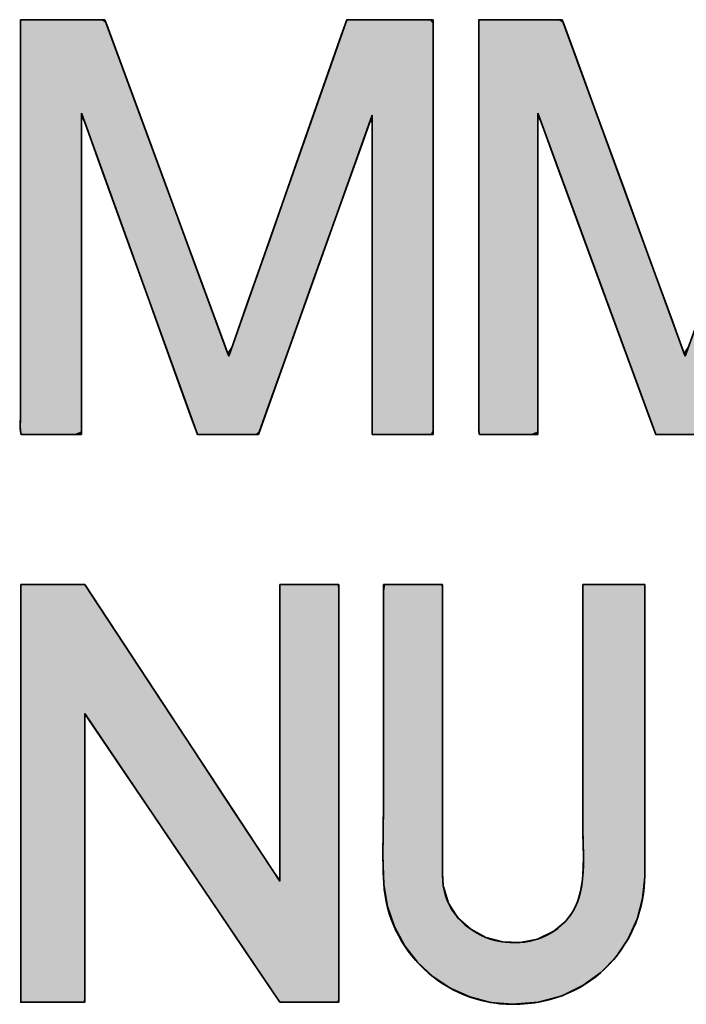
# Model space of a CAD drawing. Header units: inches. Extents: x 0 to 253, y 0 to 187.
# Tile 8 of 17: x 226.4 to 231.35, y 12.12 to 19.44. Entities that reach past the tile are written whole.
import ezdxf

# ---------------------------------------------------------------- set-up
doc = ezdxf.new("R2010")
doc.units = ezdxf.units.IN
doc.header["$MEASUREMENT"] = 0
doc.layers.add('Default', color=7, linetype='Continuous')

# ---------------------------------------------------------------- blocks, each defined once
blk = doc.blocks.new('block_2')
at = {"layer": 'Default', "linetype": 'Continuous', "lineweight": 5}
for points in [[(-0.49028, 0.22347), (-0.49028, 0.2089), (-0.49028, 0.19433), (-0.49028, 0.17976), (-0.49028, 0.16519), (-0.49028, 0.15063), (-0.49028, 0.13606), (-0.49028, 0.12149), (-0.49028, 0.10692), (-0.49028, 0.09236), (-0.49028, 0.08284), (-0.49028, 0.07209), (-0.49028, 0.06024), (-0.49028, 0.04804), (-0.49028, 0.03624), (-0.49028, 0.02558), (-0.49028, 0.01683), (-0.49028, 0.01072), (-0.49028, 0.008), (-0.48953, 0.00793), (-0.48684, 0.00793), (-0.48272, 0.00793), (-0.47769, 0.00793), (-0.47227, 0.00793), (-0.467, 0.00793), (-0.4624, 0.00793), (-0.459, 0.00793), (-0.45732, 0.00793), (-0.45723, 0.01064), (-0.45723, 0.02202), (-0.45723, 0.0401), (-0.45723, 0.06251), (-0.45723, 0.08686), (-0.45723, 0.11078), (-0.45723, 0.13189), (-0.45723, 0.14781), (-0.45723, 0.15616), (-0.45582, 0.15477), (-0.44862, 0.14412), (-0.43674, 0.12655), (-0.4218, 0.10444), (-0.40538, 0.08016), (-0.38912, 0.05611), (-0.37461, 0.03464), (-0.36346, 0.01815), (-0.35728, 0.00901), (-0.35624, 0.00793), (-0.35422, 0.00793), (-0.35074, 0.00793), (-0.34629, 0.00793), (-0.34136, 0.00793), (-0.33642, 0.00793), (-0.33197, 0.00793), (-0.32849, 0.00793), (-0.32647, 0.00793), (-0.32616, 0.0095), (-0.32616, 0.02272), (-0.32616, 0.04659), (-0.32616, 0.07765), (-0.32616, 0.11247), (-0.32616, 0.1476), (-0.32616, 0.1796), (-0.32616, 0.20503), (-0.32616, 0.22045), (-0.3263, 0.22347), (-0.328, 0.22347), (-0.33125, 0.22347), (-0.33556, 0.22347), (-0.34044, 0.22347), (-0.34542, 0.22347), (-0.34999, 0.22347), (-0.35368, 0.22347), (-0.356, 0.22347), (-0.35655, 0.22306), (-0.35655, 0.21531), (-0.35655, 0.19955), (-0.35655, 0.17823), (-0.35655, 0.15379), (-0.35655, 0.12869), (-0.35655, 0.10537), (-0.35655, 0.08628), (-0.35655, 0.07385), (-0.35667, 0.07053), (-0.36122, 0.07744), (-0.37117, 0.09258), (-0.38492, 0.11349), (-0.40087, 0.13774), (-0.4174, 0.16288), (-0.4329, 0.18647), (-0.44578, 0.20605), (-0.45442, 0.21918), (-0.45724, 0.22347), (-0.45855, 0.22347), (-0.46168, 0.22347), (-0.4661, 0.22347), (-0.47129, 0.22347), (-0.47672, 0.22347), (-0.48186, 0.22347), (-0.48619, 0.22347), (-0.48917, 0.22347)], [(-0.2365, 0.0069), (-0.2231, 0.00805), (-0.21099, 0.01135), (-0.20024, 0.01652), (-0.19092, 0.02332), (-0.18311, 0.03147), (-0.17687, 0.04072), (-0.17228, 0.05081), (-0.1694, 0.06148), (-0.16832, 0.07247), (-0.16831, 0.07768), (-0.16831, 0.09055), (-0.16831, 0.10973), (-0.16831, 0.13283), (-0.16831, 0.15746), (-0.16831, 0.18121), (-0.16831, 0.2017), (-0.16831, 0.21652), (-0.16831, 0.22329), (-0.16904, 0.22347), (-0.17163, 0.22347), (-0.17562, 0.22347), (-0.18049, 0.22347), (-0.18573, 0.22347), (-0.19083, 0.22347), (-0.19528, 0.22347), (-0.19857, 0.22347), (-0.20019, 0.22347), (-0.20028, 0.21349), (-0.20028, 0.19976), (-0.20028, 0.18603), (-0.20028, 0.1723), (-0.20028, 0.15858), (-0.20028, 0.14485), (-0.20028, 0.13112), (-0.20028, 0.11739), (-0.20028, 0.10367), (-0.20024, 0.09506), (-0.20008, 0.08918), (-0.19995, 0.08314), (-0.20002, 0.07706), (-0.20045, 0.07104), (-0.20141, 0.0652), (-0.20305, 0.05963), (-0.20556, 0.05445), (-0.20908, 0.04976), (-0.21526, 0.04461), (-0.22367, 0.04056), (-0.23261, 0.03878), (-0.24163, 0.03912), (-0.25028, 0.04145), (-0.25811, 0.04564), (-0.26469, 0.05156), (-0.26955, 0.05907), (-0.27227, 0.06803), (-0.27268, 0.07457), (-0.27268, 0.08377), (-0.27268, 0.10038), (-0.27268, 0.12199), (-0.27268, 0.14623), (-0.27268, 0.17067), (-0.27268, 0.19294), (-0.27268, 0.21064), (-0.27268, 0.22137), (-0.27282, 0.22347), (-0.27453, 0.22347), (-0.27778, 0.22347), (-0.28209, 0.22347), (-0.28698, 0.22347), (-0.29196, 0.22347), (-0.29654, 0.22347), (-0.30024, 0.22347), (-0.30256, 0.22347), (-0.30311, 0.22011), (-0.30311, 0.20779), (-0.30311, 0.19546), (-0.30311, 0.18314), (-0.30311, 0.17082), (-0.30311, 0.1585), (-0.30311, 0.14618), (-0.30311, 0.13386), (-0.30311, 0.12154), (-0.30311, 0.11062), (-0.30314, 0.10604), (-0.3032, 0.10144), (-0.30327, 0.09683), (-0.30333, 0.09222), (-0.30337, 0.0876), (-0.30337, 0.08299), (-0.30331, 0.07838), (-0.30318, 0.07379), (-0.30291, 0.06857), (-0.3011, 0.05732), (-0.29751, 0.04679), (-0.2923, 0.03716), (-0.28563, 0.02857), (-0.27769, 0.02119), (-0.26864, 0.01518), (-0.25864, 0.01068), (-0.24787, 0.00787)]]:
    blk.add_hatch(color=7, dxfattribs=at).paths.add_polyline_path(points)
at = {"layer": 'Default', "color": 7, "linetype": 'Continuous', "lineweight": 35}
for points in [[(-0.49028, 0.22347), (-0.48917, 0.22347), (-0.48619, 0.22347), (-0.48186, 0.22347), (-0.47672, 0.22347), (-0.47129, 0.22347), (-0.4661, 0.22347), (-0.46168, 0.22347), (-0.45855, 0.22347), (-0.45724, 0.22347), (-0.45442, 0.21918), (-0.44578, 0.20605), (-0.4329, 0.18647), (-0.4174, 0.16288), (-0.40087, 0.13774), (-0.38492, 0.11349), (-0.37117, 0.09258), (-0.36122, 0.07744), (-0.35667, 0.07053), (-0.35655, 0.07385), (-0.35655, 0.08628), (-0.35655, 0.10537), (-0.35655, 0.12869), (-0.35655, 0.15379), (-0.35655, 0.17823), (-0.35655, 0.19955), (-0.35655, 0.21531), (-0.35655, 0.22306), (-0.356, 0.22347), (-0.35368, 0.22347), (-0.34999, 0.22347), (-0.34542, 0.22347), (-0.34044, 0.22347), (-0.33556, 0.22347), (-0.33125, 0.22347), (-0.328, 0.22347), (-0.3263, 0.22347), (-0.32616, 0.22045), (-0.32616, 0.20503), (-0.32616, 0.1796), (-0.32616, 0.1476), (-0.32616, 0.11247), (-0.32616, 0.07765), (-0.32616, 0.04659), (-0.32616, 0.02272), (-0.32616, 0.0095), (-0.32647, 0.00793), (-0.32849, 0.00793), (-0.33197, 0.00793), (-0.33642, 0.00793), (-0.34136, 0.00793), (-0.34629, 0.00793), (-0.35074, 0.00793), (-0.35422, 0.00793), (-0.35624, 0.00793), (-0.35728, 0.00901), (-0.36346, 0.01815), (-0.37461, 0.03464), (-0.38912, 0.05611), (-0.40538, 0.08016), (-0.4218, 0.10444), (-0.43674, 0.12655), (-0.44862, 0.14412), (-0.45582, 0.15477), (-0.45723, 0.15616), (-0.45723, 0.14781), (-0.45723, 0.13189), (-0.45723, 0.11078), (-0.45723, 0.08686), (-0.45723, 0.06251), (-0.45723, 0.0401), (-0.45723, 0.02202), (-0.45723, 0.01064), (-0.45732, 0.00793), (-0.459, 0.00793), (-0.4624, 0.00793), (-0.467, 0.00793), (-0.47227, 0.00793), (-0.47769, 0.00793), (-0.48272, 0.00793), (-0.48684, 0.00793), (-0.48953, 0.00793), (-0.49028, 0.008), (-0.49028, 0.01072), (-0.49028, 0.01683), (-0.49028, 0.02558), (-0.49028, 0.03624), (-0.49028, 0.04804), (-0.49028, 0.06024), (-0.49028, 0.07209), (-0.49028, 0.08284), (-0.49028, 0.09236), (-0.49028, 0.10692), (-0.49028, 0.12149), (-0.49028, 0.13606), (-0.49028, 0.15063), (-0.49028, 0.16519), (-0.49028, 0.17976), (-0.49028, 0.19433), (-0.49028, 0.2089), (-0.49028, 0.22347)], [(-0.2365, 0.0069), (-0.2231, 0.00805), (-0.21099, 0.01135), (-0.20024, 0.01652), (-0.19092, 0.02332), (-0.18311, 0.03147), (-0.17687, 0.04072), (-0.17228, 0.05081), (-0.1694, 0.06148), (-0.16832, 0.07247), (-0.16831, 0.07768), (-0.16831, 0.09055), (-0.16831, 0.10973), (-0.16831, 0.13283), (-0.16831, 0.15746), (-0.16831, 0.18121), (-0.16831, 0.2017), (-0.16831, 0.21652), (-0.16831, 0.22329), (-0.16904, 0.22347), (-0.17163, 0.22347), (-0.17562, 0.22347), (-0.18049, 0.22347), (-0.18573, 0.22347), (-0.19083, 0.22347), (-0.19528, 0.22347), (-0.19857, 0.22347), (-0.20019, 0.22347), (-0.20028, 0.21349), (-0.20028, 0.19976), (-0.20028, 0.18603), (-0.20028, 0.1723), (-0.20028, 0.15858), (-0.20028, 0.14485), (-0.20028, 0.13112), (-0.20028, 0.11739), (-0.20028, 0.10367), (-0.20024, 0.09506), (-0.20008, 0.08918), (-0.19995, 0.08314), (-0.20002, 0.07706), (-0.20045, 0.07104), (-0.20141, 0.0652), (-0.20305, 0.05963), (-0.20556, 0.05445), (-0.20908, 0.04976), (-0.21526, 0.04461), (-0.22367, 0.04056), (-0.23261, 0.03878), (-0.24163, 0.03912), (-0.25028, 0.04145), (-0.25811, 0.04564), (-0.26469, 0.05156), (-0.26955, 0.05907), (-0.27227, 0.06803), (-0.27268, 0.07457), (-0.27268, 0.08377), (-0.27268, 0.10038), (-0.27268, 0.12199), (-0.27268, 0.14623), (-0.27268, 0.17067), (-0.27268, 0.19294), (-0.27268, 0.21064), (-0.27268, 0.22137), (-0.27282, 0.22347), (-0.27453, 0.22347), (-0.27778, 0.22347), (-0.28209, 0.22347), (-0.28698, 0.22347), (-0.29196, 0.22347), (-0.29654, 0.22347), (-0.30024, 0.22347), (-0.30256, 0.22347), (-0.30311, 0.22011), (-0.30311, 0.20779), (-0.30311, 0.19546), (-0.30311, 0.18314), (-0.30311, 0.17082), (-0.30311, 0.1585), (-0.30311, 0.14618), (-0.30311, 0.13386), (-0.30311, 0.12154), (-0.30311, 0.11062), (-0.30314, 0.10604), (-0.3032, 0.10144), (-0.30327, 0.09683), (-0.30333, 0.09222), (-0.30337, 0.0876), (-0.30337, 0.08299), (-0.30331, 0.07838), (-0.30318, 0.07379), (-0.30291, 0.06857), (-0.3011, 0.05732), (-0.29751, 0.04679), (-0.2923, 0.03716), (-0.28563, 0.02857), (-0.27769, 0.02119), (-0.26864, 0.01518), (-0.25864, 0.01068), (-0.24787, 0.00787), (-0.2365, 0.0069)]]:
    blk.add_lwpolyline(points, close=True, dxfattribs=at)
for points in [[(-0.49028, 0.22347), (-0.49028, 0.22347), (-0.45723, 0.22347), (-0.45723, 0.22347)], [(-0.45723, 0.22347), (-0.45723, 0.22347), (-0.35655, 0.07035), (-0.35655, 0.07035)], [(-0.35655, 0.07035), (-0.35655, 0.07035), (-0.35655, 0.22347), (-0.35655, 0.22347)], [(-0.35655, 0.22347), (-0.35655, 0.22347), (-0.32616, 0.22347), (-0.32616, 0.22347)], [(-0.32616, 0.22347), (-0.32616, 0.22347), (-0.32616, 0.00793), (-0.32616, 0.00793)], [(-0.27268, 0.22347), (-0.27268, 0.22347), (-0.30311, 0.22347), (-0.30311, 0.22347)], [(-0.27268, 0.07348), (-0.27268, 0.07348), (-0.27268, 0.22347), (-0.27268, 0.22347)], [(-0.16831, 0.22347), (-0.16831, 0.22347), (-0.20028, 0.22347), (-0.20028, 0.22347)], [(-0.16831, 0.07348), (-0.16831, 0.07348), (-0.16831, 0.22347), (-0.16831, 0.22347)], [(-0.35655, 0.00793), (-0.35655, 0.00793), (-0.45723, 0.15686), (-0.45723, 0.15686)], [(-0.45723, 0.15686), (-0.45723, 0.15686), (-0.45723, 0.00793), (-0.45723, 0.00793)], [(-0.2365, 0.0069), (-0.19401, 0.0069), (-0.16831, 0.03994), (-0.16831, 0.07348)], [(-0.45723, 0.00793), (-0.45723, 0.00793), (-0.49028, 0.00793), (-0.49028, 0.00793)], [(-0.32616, 0.00793), (-0.32616, 0.00793), (-0.35655, 0.00793), (-0.35655, 0.00793)]]:
    blk.add_open_spline(points, degree=3, dxfattribs=at)
for points, knots in [([(-0.49028, 0.00793), (-0.49028, 0.00793), (-0.49028, 0.0669), (-0.49028, 0.09103), (-0.49028, 0.13518), (-0.49028, 0.17931), (-0.49028, 0.22347)], [0, 0, 0, 0, 0.5, 0.5, 0.5, 1, 1, 1, 1]), ([(-0.30311, 0.22347), (-0.30311, 0.18612), (-0.30311, 0.14879), (-0.30311, 0.11146), (-0.30311, 0.09759), (-0.30379, 0.08349), (-0.30298, 0.06962), (-0.30093, 0.03442), (-0.2717, 0.0069), (-0.2365, 0.0069)], [0, 0, 0, 0, 0.333333, 0.333333, 0.333333, 0.666667, 0.666667, 0.666667, 1, 1, 1, 1]), ([(-0.20028, 0.22347), (-0.20028, 0.18187), (-0.20028, 0.14027), (-0.20028, 0.09867), (-0.20028, 0.08177), (-0.19699, 0.0603), (-0.21106, 0.04782), (-0.23348, 0.02796), (-0.27268, 0.04214), (-0.27268, 0.07348)], [0, 0, 0, 0, 0.333333, 0.333333, 0.333333, 0.666667, 0.666667, 0.666667, 1, 1, 1, 1])]:
    blk.add_open_spline(points, degree=3, knots=knots, dxfattribs=at)
blk = doc.blocks.new('Block1')
at = {"layer": 'Default', "linetype": 'Continuous', "lineweight": 5}
for points in [[(1.60251, 1.21448), (1.60251, 1.19476), (1.60251, 1.17504), (1.60251, 1.15533), (1.60251, 1.13561), (1.60251, 1.11589), (1.60251, 1.09617), (1.60251, 1.07943), (1.60251, 1.06864), (1.60251, 1.05785), (1.60251, 1.04707), (1.60251, 1.03628), (1.60251, 1.0255), (1.60251, 1.01471), (1.6025, 1.01058), (1.60246, 1.00905), (1.60241, 1.00697), (1.6024, 1.00471), (1.60245, 1.00264), (1.60259, 1.00112), (1.60287, 1.00054), (1.60754, 1.00054), (1.61221, 1.00054), (1.61688, 1.00054), (1.62155, 1.00054), (1.62622, 1.00054), (1.63089, 1.00054), (1.634, 1.00174), (1.634, 1.01777), (1.634, 1.04722), (1.634, 1.08339), (1.634, 1.11955), (1.634, 1.14901), (1.634, 1.16504), (1.63567, 1.1616), (1.64333, 1.14035), (1.65503, 1.10791), (1.66834, 1.071), (1.68084, 1.03633), (1.69012, 1.0106), (1.69375, 1.00054), (1.69566, 1.00054), (1.70055, 1.00054), (1.70713, 1.00054), (1.71415, 1.00054), (1.72031, 1.00054), (1.72435, 1.00054), (1.72565, 1.00173), (1.73134, 1.01766), (1.74178, 1.04692), (1.7546, 1.08286), (1.76742, 1.11879), (1.77786, 1.14806), (1.78354, 1.16399), (1.78397, 1.16057), (1.78397, 1.13946), (1.78397, 1.10723), (1.78397, 1.07055), (1.78397, 1.0361), (1.78397, 1.01054), (1.78397, 1.00054), (1.78588, 1.00054), (1.79077, 1.00054), (1.79735, 1.00054), (1.80436, 1.00054), (1.81052, 1.00054), (1.81456, 1.00054), (1.81544, 1.00209), (1.81544, 1.02279), (1.81544, 1.06082), (1.81544, 1.10751), (1.81544, 1.1542), (1.81544, 1.19223), (1.81544, 1.21293), (1.81419, 1.21448), (1.80847, 1.21448), (1.79974, 1.21448), (1.7898, 1.21448), (1.78047, 1.21448), (1.77355, 1.21448), (1.77084, 1.21448), (1.76715, 1.20394), (1.7577, 1.17699), (1.74498, 1.14066), (1.73143, 1.102), (1.71952, 1.06802), (1.71172, 1.04575), (1.70956, 1.04215), (1.70337, 1.05895), (1.69199, 1.0898), (1.67803, 1.12769), (1.66406, 1.16558), (1.65269, 1.19643), (1.6465, 1.21323), (1.64482, 1.21448), (1.63924, 1.21448), (1.63072, 1.21448), (1.62102, 1.21448), (1.61191, 1.21448), (1.60516, 1.21448)], [(1.83902, 1.21448), (1.83902, 1.19476), (1.83902, 1.17504), (1.83902, 1.15533), (1.83902, 1.13561), (1.83902, 1.11589), (1.83902, 1.09617), (1.83902, 1.07943), (1.83902, 1.06864), (1.83902, 1.05785), (1.83902, 1.04707), (1.83902, 1.03628), (1.83902, 1.0255), (1.83902, 1.01471), (1.83901, 1.01057), (1.83897, 1.00903), (1.83892, 1.00695), (1.8389, 1.00469), (1.83895, 1.00263), (1.8391, 1.00112), (1.83939, 1.00054), (1.84389, 1.00054), (1.8484, 1.00054), (1.85291, 1.00054), (1.85741, 1.00054), (1.86192, 1.00054), (1.86642, 1.00054), (1.86942, 1.00174), (1.86942, 1.01777), (1.86942, 1.04722), (1.86942, 1.08339), (1.86942, 1.11955), (1.86942, 1.14901), (1.86942, 1.16504), (1.87112, 1.1616), (1.87892, 1.14035), (1.89083, 1.10791), (1.90438, 1.071), (1.91711, 1.03633), (1.92655, 1.0106), (1.93025, 1.00054), (1.9321, 1.00054), (1.93682, 1.00054), (1.94319, 1.00054), (1.94996, 1.00054), (1.95592, 1.00054), (1.95982, 1.00054), (1.96111, 1.00173), (1.967, 1.01766), (1.97782, 1.04692), (1.9911, 1.08286), (2.00438, 1.11879), (2.0152, 1.14806), (2.02109, 1.16399), (2.02153, 1.16057), (2.02153, 1.13946), (2.02153, 1.10723), (2.02153, 1.07055), (2.02153, 1.0361), (2.02153, 1.01054), (2.02153, 1.00054), (2.02338, 1.00054), (2.0281, 1.00054), (2.03446, 1.00054), (2.04123, 1.00054), (2.04718, 1.00054), (2.05108, 1.00054), (2.05193, 1.00209), (2.05193, 1.02279), (2.05193, 1.06082), (2.05193, 1.10751), (2.05193, 1.1542), (2.05193, 1.19223), (2.05193, 1.21293), (2.05071, 1.21448), (2.04512, 1.21448), (2.0366, 1.21448), (2.0269, 1.21448), (2.01778, 1.21448), (2.01102, 1.21448), (2.00838, 1.21448), (2.00455, 1.20394), (1.99479, 1.17699), (1.98162, 1.14066), (1.96761, 1.102), (1.9553, 1.06802), (1.94723, 1.04575), (1.94501, 1.04215), (1.93887, 1.05895), (1.92759, 1.0898), (1.91374, 1.12769), (1.8999, 1.16558), (1.88862, 1.19643), (1.88248, 1.21323), (1.88082, 1.21448), (1.8753, 1.21448), (1.86688, 1.21448), (1.85731, 1.21448), (1.84831, 1.21448), (1.84164, 1.21448)]]:
    blk.add_hatch(color=7, dxfattribs=at).paths.add_polyline_path(points)
at = {"layer": 'Default', "color": 7, "linetype": 'Continuous', "lineweight": 35}
blk.add_lwpolyline([(1.60251, 1.21448), (1.60516, 1.21448), (1.61191, 1.21448), (1.62102, 1.21448), (1.63072, 1.21448), (1.63924, 1.21448), (1.64482, 1.21448), (1.6465, 1.21323), (1.65269, 1.19643), (1.66406, 1.16558), (1.67803, 1.12769), (1.69199, 1.0898), (1.70337, 1.05895), (1.70956, 1.04215), (1.71172, 1.04575), (1.71952, 1.06802), (1.73143, 1.102), (1.74498, 1.14066), (1.7577, 1.17699), (1.76715, 1.20394), (1.77084, 1.21448), (1.77355, 1.21448), (1.78047, 1.21448), (1.7898, 1.21448), (1.79974, 1.21448), (1.80847, 1.21448), (1.81419, 1.21448), (1.81544, 1.21293), (1.81544, 1.19223), (1.81544, 1.1542), (1.81544, 1.10751), (1.81544, 1.06082), (1.81544, 1.02279), (1.81544, 1.00209), (1.81456, 1.00054), (1.81052, 1.00054), (1.80436, 1.00054), (1.79735, 1.00054), (1.79077, 1.00054), (1.78588, 1.00054), (1.78397, 1.00054), (1.78397, 1.01054), (1.78397, 1.0361), (1.78397, 1.07055), (1.78397, 1.10723), (1.78397, 1.13946), (1.78397, 1.16057), (1.78354, 1.16399), (1.77786, 1.14806), (1.76742, 1.11879), (1.7546, 1.08286), (1.74178, 1.04692), (1.73134, 1.01766), (1.72565, 1.00173), (1.72435, 1.00054), (1.72031, 1.00054), (1.71415, 1.00054), (1.70713, 1.00054), (1.70055, 1.00054), (1.69566, 1.00054), (1.69375, 1.00054), (1.69012, 1.0106), (1.68084, 1.03633), (1.66834, 1.071), (1.65503, 1.10791), (1.64333, 1.14035), (1.63567, 1.1616), (1.634, 1.16504), (1.634, 1.14901), (1.634, 1.11955), (1.634, 1.08339), (1.634, 1.04722), (1.634, 1.01777), (1.634, 1.00174), (1.63089, 1.00054), (1.62622, 1.00054), (1.62155, 1.00054), (1.61688, 1.00054), (1.61221, 1.00054), (1.60754, 1.00054), (1.60287, 1.00054), (1.60259, 1.00112), (1.60245, 1.00264), (1.6024, 1.00471), (1.60241, 1.00697), (1.60246, 1.00905), (1.6025, 1.01058), (1.60251, 1.01471), (1.60251, 1.0255), (1.60251, 1.03628), (1.60251, 1.04707), (1.60251, 1.05785), (1.60251, 1.06864), (1.60251, 1.07943), (1.60251, 1.09617), (1.60251, 1.11589), (1.60251, 1.13561), (1.60251, 1.15533), (1.60251, 1.17504), (1.60251, 1.19476), (1.60251, 1.21448)], close=True, dxfattribs=at)
blk.add_lwpolyline([(1.94996, 1.00054), (1.94319, 1.00054), (1.93682, 1.00054), (1.9321, 1.00054), (1.93025, 1.00054), (1.92655, 1.0106), (1.91711, 1.03633), (1.90438, 1.071), (1.89083, 1.10791), (1.87892, 1.14035), (1.87112, 1.1616), (1.86942, 1.16504), (1.86942, 1.14901), (1.86942, 1.11955), (1.86942, 1.08339), (1.86942, 1.04722), (1.86942, 1.01777), (1.86942, 1.00174), (1.86642, 1.00054), (1.86192, 1.00054), (1.85741, 1.00054), (1.85291, 1.00054), (1.8484, 1.00054), (1.84389, 1.00054), (1.83939, 1.00054), (1.8391, 1.00112), (1.83895, 1.00263), (1.8389, 1.00469), (1.83892, 1.00695), (1.83897, 1.00903), (1.83901, 1.01057), (1.83902, 1.01471), (1.83902, 1.0255), (1.83902, 1.03628), (1.83902, 1.04707), (1.83902, 1.05785), (1.83902, 1.06864), (1.83902, 1.07943), (1.83902, 1.09617), (1.83902, 1.11589), (1.83902, 1.13561), (1.83902, 1.15533), (1.83902, 1.17504), (1.83902, 1.19476), (1.83902, 1.21448), (1.83902, 1.21448), (1.84164, 1.21448), (1.84831, 1.21448), (1.85731, 1.21448), (1.86688, 1.21448), (1.8753, 1.21448), (1.88082, 1.21448), (1.88248, 1.21323), (1.88862, 1.19643), (1.8999, 1.16558), (1.91374, 1.12769), (1.92759, 1.0898), (1.93887, 1.05895), (1.94501, 1.04215), (1.94723, 1.04575)], dxfattribs=at)
for points in [[(1.634, 1.00054), (1.62362, 1.00054), (1.61324, 1.00054), (1.60287, 1.00054), (1.60208, 1.00054), (1.60251, 1.01015), (1.60251, 1.01112), (1.60251, 1.03508), (1.60251, 1.05905), (1.60251, 1.08302), (1.60251, 1.12684), (1.60251, 1.17066), (1.60251, 1.21448)], [(1.86942, 1.00054), (1.85942, 1.00054), (1.8494, 1.00054), (1.83939, 1.00054), (1.83858, 1.00054), (1.83902, 1.0101), (1.83902, 1.01112), (1.83902, 1.03508), (1.83902, 1.05905), (1.83902, 1.08302), (1.83902, 1.12684), (1.83902, 1.17066), (1.83902, 1.21448)]]:
    blk.add_open_spline(points, degree=3, knots=[0, 0, 0, 0, 0.25, 0.25, 0.25, 0.5, 0.5, 0.5, 0.75, 0.75, 0.75, 1, 1, 1, 1], dxfattribs=at)
for points in [[(1.60251, 1.21448), (1.60251, 1.21448), (1.64604, 1.21448), (1.64604, 1.21448)], [(1.64604, 1.21448), (1.64604, 1.21448), (1.71002, 1.04089), (1.71002, 1.04089)], [(1.71002, 1.04089), (1.71002, 1.04089), (1.77084, 1.21448), (1.77084, 1.21448)], [(1.77084, 1.21448), (1.77084, 1.21448), (1.81544, 1.21448), (1.81544, 1.21448)], [(1.81544, 1.21448), (1.81544, 1.21448), (1.81544, 1.00054), (1.81544, 1.00054)], [(1.83902, 1.21448), (1.83902, 1.21448), (1.88202, 1.21448), (1.88202, 1.21448)], [(1.88202, 1.21448), (1.88202, 1.21448), (1.94547, 1.04089), (1.94547, 1.04089)], [(1.94547, 1.04089), (1.94547, 1.04089), (2.00838, 1.21448), (2.00838, 1.21448)], [(1.69375, 1.00054), (1.69375, 1.00054), (1.634, 1.16624), (1.634, 1.16624)], [(1.634, 1.16624), (1.634, 1.16624), (1.634, 1.00054), (1.634, 1.00054)], [(1.78397, 1.16518), (1.78397, 1.16518), (1.72523, 1.00054), (1.72523, 1.00054)], [(1.78397, 1.00054), (1.78397, 1.00054), (1.78397, 1.16518), (1.78397, 1.16518)], [(1.93025, 1.00054), (1.93025, 1.00054), (1.86942, 1.16624), (1.86942, 1.16624)], [(1.86942, 1.16624), (1.86942, 1.16624), (1.86942, 1.00054), (1.86942, 1.00054)], [(1.72523, 1.00054), (1.72523, 1.00054), (1.69375, 1.00054), (1.69375, 1.00054)], [(1.81544, 1.00054), (1.81544, 1.00054), (1.78397, 1.00054), (1.78397, 1.00054)], [(1.96067, 1.00054), (1.96067, 1.00054), (1.93025, 1.00054), (1.93025, 1.00054)]]:
    blk.add_open_spline(points, degree=3, dxfattribs=at)
at = {"layer": 'Default', "color": 7}
blk.add_blockref('block_2', (2.0929, 0.69957), dxfattribs=at)
blk = doc.blocks.new('Block13')
at = {"layer": 'Default', "color": 7}
blk.add_blockref('Block1', (0.03706, 0.08409), dxfattribs=at)
blk = doc.blocks.new('Block11')
at = {"layer": 'Default', "color": 7}
blk.add_blockref('Block13', (0, 0), dxfattribs=at)
blk = doc.blocks.new('Block10')
at = {"layer": 'Default', "color": 7}
blk.add_blockref('Block11', (0, 0), dxfattribs=at)
blk = doc.blocks.new('Block222')
at = {"layer": 'Default', "color": 7, "xscale": 15, "yscale": 15, "zscale": 15}
blk.add_blockref('Block10', (121.7133, -88.163), dxfattribs=at)

msp = doc.modelspace()

# ---------------------------------------------------------------- block references
at = {"layer": 'Default', "color": 7, "xscale": 0.96, "yscale": 0.96, "zscale": 0.96}
msp.add_blockref('Block222', (85.9506, 85.3763), dxfattribs=at)

doc.saveas('drawing.dxf')
